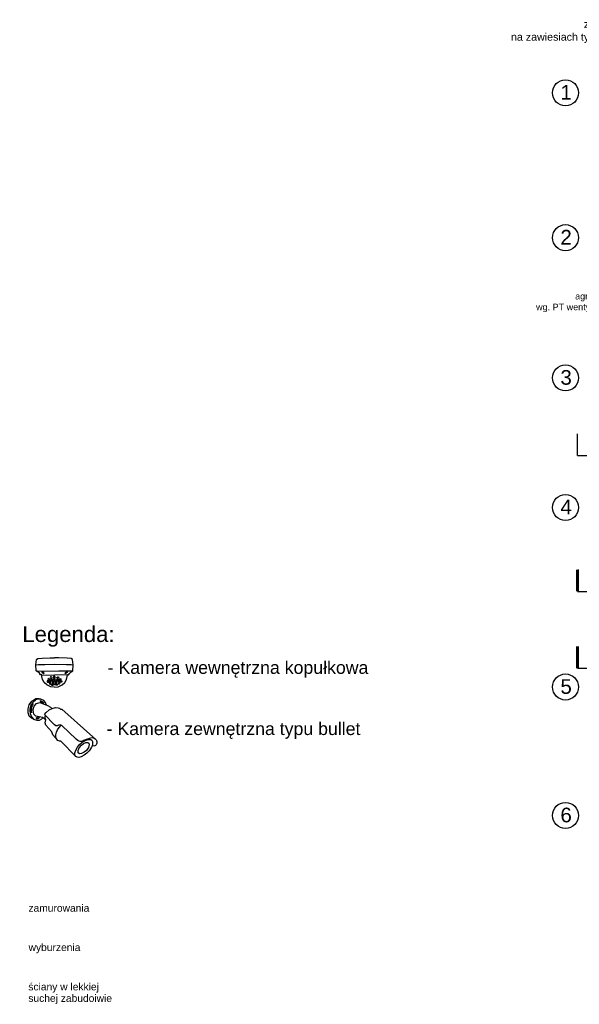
# Model space of a CAD drawing. Header units: millimetres. Extents: x -7023 to 53801, y 9849 to 33561.
# Tile 112 of 256: x 9600 to 10553, y 20838 to 22517. Entities that reach past the tile are written whole.
import ezdxf

# ---------------------------------------------------------------- set-up
doc = ezdxf.new("R2010")
doc.units = ezdxf.units.MM
doc.linetypes.add('CONTINOUS', pattern=[0])
doc.linetypes.add('DASHDOT', pattern=[1, 0.5, -0.25, 0, -0.25])
doc.layers.get('0').update_dxf_attribs({"lineweight": 9})
doc.layers.add('.IE_podklad', color=252, linetype='Continuous')
doc.layers.add('IE_CCTV', color=6, linetype='Continuous')
doc.styles.add('Arial', font='arial.ttf', dxfattribs={"height": 125})
doc.styles.get("Standard").update_dxf_attribs({"font": 'arial.ttf'})
doc.styles.add('Times New Roman', font='arial.ttf')

# ---------------------------------------------------------------- blocks, each defined once
blk = doc.blocks.new('AAT_KOPUŁA')
for points in [[(-11.14, -10.07), (-12.07, -9.94), (-13, -8.71), (-14.17, -7.71), (-15.37, -7.04), (-15.59, -2.4), (-15.11, 1.7), (-14.13, 2.53), (-10.89, 2.9), (-4.7, 3.18), (-1.32, 3.18)], [(8.54, -10.07), (9.47, -9.94), (10.41, -8.71), (11.58, -7.71), (12.78, -7.04), (12.99, -2.4), (12.51, 1.7), (11.54, 2.53), (8.29, 2.9), (2.11, 3.18), (-1.27, 3.18)], [(-15.59, -2.4), (-13.77, -2.15), (-8.91, -2.02), (-1.13, -1.86), (7.77, -2.02), (11.48, -2.12), (12.99, -2.4)], [(-15.37, -7.04), (-9.31, -7.06), (1.87, -6.94), (12.78, -7.04)], [(-1.34, -19.45), (-4.13, -19.22), (-7.15, -17.75), (-9.22, -15.88), (-10.47, -13.64), (-11.04, -11.39), (-11.14, -10.07), (-1.32, -10.32)], [(-1.26, -19.45), (1.53, -19.22), (4.55, -17.75), (6.62, -15.88), (7.87, -13.64), (8.44, -11.39), (8.54, -10.07), (-1.27, -10.32)]]:
    blk.add_lwpolyline(points)
for points in [[(-10.88, -8.27), (-10.35, -8.77), (-9.86, -9.06), (-9.43, -9.03), (-9.42, -8.74), (-9.78, -8.3), (-10.27, -7.97), (-10.81, -7.79), (-11.03, -7.8), (-11.1, -7.96), (-10.99, -8.15)], [(-5.81, -15.17), (-6.01, -14.74), (-6.38, -14.58), (-6.88, -14.68), (-7.04, -15.09), (-6.9, -15.46), (-6.61, -15.69), (-6.12, -15.69), (-5.92, -15.55), (-5.8, -15.31)], [(-5.08, -13.44), (-5.36, -13.02), (-5.73, -12.85), (-6.23, -12.96), (-6.42, -13.45), (-6.25, -13.95), (-5.92, -14.15), (-5.4, -14.15), (-5.11, -13.9), (-5.05, -13.63)], [(-4.11, -15.02), (-4.31, -14.59), (-4.68, -14.43), (-5.19, -14.53), (-5.34, -14.94), (-5.2, -15.31), (-4.91, -15.54), (-4.43, -15.54), (-4.22, -15.4), (-4.1, -15.16)], [(-3.24, -12.12), (-3.51, -11.7), (-3.88, -11.53), (-4.39, -11.64), (-4.58, -12.13), (-4.41, -12.62), (-4.08, -12.83), (-3.55, -12.83), (-3.26, -12.58), (-3.21, -12.31)], [(-2.89, -13.89), (-3.16, -13.47), (-3.53, -13.3), (-4.04, -13.41), (-4.23, -13.9), (-4.06, -14.4), (-3.73, -14.6), (-3.2, -14.6), (-2.91, -14.35), (-2.86, -14.08)], [(-1.41, -14.94), (-2.24, -15.08), (-2.86, -15.55), (-3.15, -15.98), (-3.17, -16.56), (-2.73, -17.05), (-1.96, -17.33), (-1.36, -17.38), (-0.59, -17.27), (0.19, -16.77), (0.47, -16.25), (0.39, -15.78), (-0.16, -15.22), (-0.97, -14.99)], [(-1.46, -10.97), (-1.79, -11.13), (-2.06, -11.51), (-2.15, -11.85), (-2.06, -12.33), (-1.83, -12.61), (-1.41, -12.73), (-0.95, -12.55), (-0.71, -12), (-0.74, -11.52), (-0.97, -11.24), (-1.2, -11)], [(-1.42, -12.92), (-1.85, -13.05), (-2.01, -13.33), (-2.09, -13.83), (-1.9, -14.16), (-1.59, -14.28), (-1.05, -14.26), (-0.77, -13.86), (-0.71, -13.57), (-0.93, -13.17), (-1.14, -13)], [(0.22, -13.89), (0.49, -13.47), (0.86, -13.3), (1.37, -13.41), (1.56, -13.9), (1.39, -14.4), (1.06, -14.6), (0.53, -14.6), (0.24, -14.35), (0.19, -14.08)], [(0.57, -12.12), (0.84, -11.7), (1.21, -11.53), (1.72, -11.64), (1.91, -12.13), (1.74, -12.62), (1.41, -12.83), (0.88, -12.83), (0.59, -12.58), (0.54, -12.31)], [(1.44, -15.02), (1.64, -14.59), (2.01, -14.43), (2.52, -14.53), (2.67, -14.94), (2.53, -15.31), (2.24, -15.54), (1.76, -15.54), (1.55, -15.4), (1.43, -15.16)], [(2.41, -13.44), (2.69, -13.02), (3.06, -12.85), (3.56, -12.96), (3.75, -13.45), (3.58, -13.95), (3.25, -14.15), (2.73, -14.15), (2.44, -13.9), (2.38, -13.63)], [(3.14, -15.17), (3.34, -14.74), (3.71, -14.58), (4.21, -14.68), (4.37, -15.09), (4.23, -15.46), (3.94, -15.69), (3.45, -15.69), (3.25, -15.55), (3.13, -15.31)], [(8.29, -8.27), (7.75, -8.77), (7.27, -9.06), (6.84, -9.03), (6.83, -8.74), (7.18, -8.3), (7.68, -7.97), (8.21, -7.79), (8.44, -7.8), (8.51, -7.96), (8.39, -8.15)], [(-4.21, -16.62), (-4.41, -16.19), (-4.78, -16.02), (-5.29, -16.13), (-5.44, -16.53), (-5.3, -16.91), (-5.01, -17.13), (-4.53, -17.14), (-4.32, -17), (-4.2, -16.76)], [(-2.89, -17.47), (-3.21, -17.39), (-3.69, -17.43), (-3.84, -17.61), (-3.7, -17.82), (-3.29, -18), (-2.79, -18.08), (-2.39, -17.98), (-2.34, -17.78), (-2.54, -17.62)], [(-1.27, -15.61), (-1.85, -15.67), (-2.32, -15.95), (-2.37, -16.27), (-2.31, -16.63), (-1.95, -16.85), (-1.44, -16.9), (-0.72, -16.8), (-0.33, -16.47), (-0.3, -15.98), (-0.77, -15.66)], [(0.21, -17.47), (0.54, -17.39), (1.02, -17.43), (1.17, -17.61), (1.03, -17.82), (0.62, -18), (0.12, -18.08), (-0.28, -17.98), (-0.33, -17.78), (-0.13, -17.62)], [(1.54, -16.62), (1.74, -16.19), (2.11, -16.02), (2.62, -16.13), (2.77, -16.53), (2.63, -16.91), (2.34, -17.13), (1.86, -17.14), (1.65, -17), (1.53, -16.76)]]:
    blk.add_lwpolyline(points, close=True)
blk = doc.blocks.new('AAT_BULLET')
for points in [[(7.55, -6.98), (5.98, -7.06), (3.92, -6.78), (1.99, -5.35), (0.47, -3.15), (-0.39, -0.45), (-0.41, 2.59), (0.98, 5.6), (2.64, 6.76), (4.06, 7.21)], [(9.6, 5.93), (8.06, 6.95), (6.28, 7.52), (4.06, 7.21), (1.83, 5.57), (0.93, 2.91), (0.62, 0.15), (1.67, -2.81), (3.45, -5.06), (5.54, -6.44), (7.55, -6.98), (9.81, -6.34), (11.15, -5.33), (12.03, -3.69), (12.29, -2.69)], [(49.95, 5.18), (48.88, 5.09), (47.88, 4.65), (46.94, 3.84), (46.09, 2.79), (45.02, 1.37), (44.16, -0.01), (43.44, -1.09), (42.22, -1.95), (40.98, -2.31), (39.17, -2.2), (25.9, 0.23), (24.78, -0.03), (23.97, -0.97), (23.28, -1.79), (22.5, -2.29), (21.56, -2.25), (11.99, -0.09), (12.11, 1.71), (12.83, 4.14), (14, 6.17), (15.57, 7.94), (17.16, 8.85), (18.01, 9.03), (18.93, 8.95), (19.66, 9.39)], [(19.66, 9.39), (50.29, 5.14)], [(14.72, -2.83), (13.49, -2.64), (12.01, -2.7), (10.88, -3.08), (9.76, -3.65), (7.68, -4.49), (5.73, -3.99), (3.88, -2.04), (3.07, 0.59), (3.27, 3.08), (4.72, 4.73), (11.01, 6.27), (11.53, 6.02), (12.62, 6.19), (13.86, 5.93)], [(45.47, -12.09), (31.37, -9.11), (30.56, -9.58), (29.39, -9.88), (27.87, -9.48), (26.86, -8.74), (25.96, -7.39), (25.32, -5.64), (25.08, -3.99), (25.09, -1.91), (25.34, 0.1)], [(50.29, 5.14), (50.8, 4.99), (51.26, 4.74), (51.74, 4.31), (52.14, 3.76), (52.37, 3.3), (52.55, 2.82), (52.61, 2.34), (52.56, 1.61), (52.24, 1.1), (51.7, 0.58), (51.26, 0.38), (50.64, 0.19), (50.86, -0.8), (50.94, -2.32), (50.94, -3.81), (50.52, -5.93), (49.72, -8.18), (48.69, -10.24), (47.49, -11.48), (46.67, -11.92), (45.47, -12.09), (44.51, -11.69), (43.6, -10.33), (43.14, -8.56), (42.97, -6.23), (43.08, -3.96), (43.62, -1.83), (44.61, 0.25), (45.87, 1.95), (46.99, 2.94), (47.66, 3.19), (48.44, 3.21), (49.28, 2.75), (49.97, 1.91), (50.56, 0.71), (50.64, 0.19)], [(29.39, -9.88), (24.32, -8.54), (22.62, -7.3), (16.71, -5.81), (15.51, -4.71), (14.67, -2.71), (13.71, -2.05), (13.13, -1.11), (13.07, -0.33)]]:
    blk.add_lwpolyline(points)
for points in [[(1.24, 1.68), (1.66, 1.05), (1.72, -0.04), (1.75, -0.72), (2.28, -1.69), (2.83, -2.54), (3.15, -3.18), (3.82, -3.95), (3.52, -4.54), (2.71, -3.79), (2.14, -2.76), (1.29, -0.96), (1.11, -0.13), (1.09, 1.27)], [(4.98, 6.3), (5.94, 6.25), (6.94, 5.86), (7.37, 5.69), (7.28, 5.46), (6.91, 5.36), (6, 5.37), (5.22, 5.5), (4.63, 5.6), (4.5, 5.91), (4.42, 6.32)], [(48.6, -0.16), (49.36, -2.2), (49.25, -4.68), (48.7, -6.43), (47.61, -8.22), (46.52, -9.12), (45.42, -9.04), (44.54, -7.9), (44.29, -5.93), (44.46, -3.63), (45.07, -1.83), (46.01, -0.37), (46.96, 0.38), (47.93, 0.36)], [(8.78, -5.53), (9.75, -4.79), (10.14, -4.27), (10.32, -3.77), (9.8, -3.82), (9.54, -3.99), (9.32, -4.19), (8.92, -4.54), (8.72, -5), (8.71, -5.4)]]:
    blk.add_lwpolyline(points, close=True)

msp = doc.modelspace()

# ---------------------------------------------------------------- linework, layer by layer
at = {"layer": '.IE_podklad', "ltscale": 25}
for p, q in [((10550.2, 21774.1), (10550.2, 21811.1)), ((10552, 21542.4), (10552, 21579.5))]:
    msp.add_line(p, q, dxfattribs=at)
at = {"layer": '.IE_podklad', "linetype": 'DASHDOT', "lineweight": 13, "ltscale": 50}
msp.add_line((10550.2, 21774.1), (13108.5, 21774.1), dxfattribs=at)
at = {"layer": '.IE_podklad', "lineweight": 30, "ltscale": 25}
for p, q in [((10550.2, 21774.1), (10586.1, 21774.1)), ((10552, 21542.4), (10588, 21542.4))]:
    msp.add_line(p, q, dxfattribs=at)
at = {"layer": '.IE_podklad', "ltscale": 25, "const_width": 5}
for points in [[(10550.2, 21542.4), (10550.2, 21579.5)], [(10550.2, 21411.5), (10550.2, 21448.6)]]:
    msp.add_lwpolyline(points, dxfattribs=at)
at = {"layer": '.IE_podklad', "lineweight": 30, "ltscale": 25}
for points in [[(10550.2, 21542.4), (10586.1, 21542.4)], [(10550.2, 21411.5), (10586.1, 21411.5)]]:
    msp.add_lwpolyline(points, dxfattribs=at)
at = {"layer": '.IE_podklad', "linetype": 'Continuous'}
for centre in [(10529.9, 22392.4), (10529.9, 22145.4), (10529.9, 21906.4), (10529.9, 21685.4), (10529.9, 21379.4), (10529.9, 21160.4)]:
    msp.add_circle(centre, 22.2, dxfattribs=at)

# ---------------------------------------------------------------- block references
at = {"layer": 'IE_CCTV', "xscale": 2.214214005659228, "yscale": 2.214214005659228, "zscale": 2.214214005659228}
msp.add_blockref('AAT_KOPUŁA', (9661.9, 21422.3), dxfattribs=at)
at = {"layer": 'IE_CCTV', "xscale": 2.504360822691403, "yscale": 2.504360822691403, "zscale": 2.504360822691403, "rotation": 326.2008680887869}
msp.add_blockref('AAT_BULLET', (9617.3, 21349.5), dxfattribs=at)

# ---------------------------------------------------------------- texts
at = {"layer": '.IE_podklad', "linetype": 'Continuous', "style": 'Arial'}
for s, p in [('zamurowania', (9614.5, 20996.3)), ('wyburzenia', (9614.8, 20929.3)), ('ściany w lekkiej ', (9614.3, 20862.2)), ('suchej zabudoiwie', (9614.3, 20842.6))]:
    msp.add_text(s, height=12.5, dxfattribs=at).set_placement(p)
at = {"layer": '.IE_podklad', "attachment_point": 3}
for s, insert, char_height in [('\\pxqr;zadaszenie szklane 190x80 cm VSG-ESG\\Pna zawiesiach typu spinning ze stali nierdzewnej AISI 304', (10901.3, 22515.9), 13), ('\\pxqr;agregat\\Pwg. PT wentylacji', (10598.4, 22051.1), 11)]:
    msp.add_mtext(s, dxfattribs=dict(at, insert=insert, char_height=char_height))
at = {"layer": '.IE_podklad', "char_height": 25, "width": 30.102, "attachment_point": 1}
for s, insert in [('1', (10521.2, 22405.7)), ('2', (10521.2, 22158.7)), ('3', (10521.2, 21919.7)), ('4', (10521.2, 21698.7)), ('5', (10521.2, 21392.7)), ('6', (10521.2, 21173.7))]:
    msp.add_mtext(s, dxfattribs=dict(at, insert=insert))
at = {"layer": 'IE_CCTV', "color": 7, "linetype": 'CONTINOUS', "style": 'Times New Roman'}
for s, height, p in [('Legenda:', 27, (9604.1, 21456.1)), ('- Kamera wewnętrzna kopułkowa   ', 21.6, (9749.5, 21401.8)), ('- Kamera zewnętrzna typu bullet', 21.6, (9747.7, 21297.5))]:
    msp.add_text(s, height=height, dxfattribs=at).set_placement(p)

doc.saveas('drawing.dxf')
